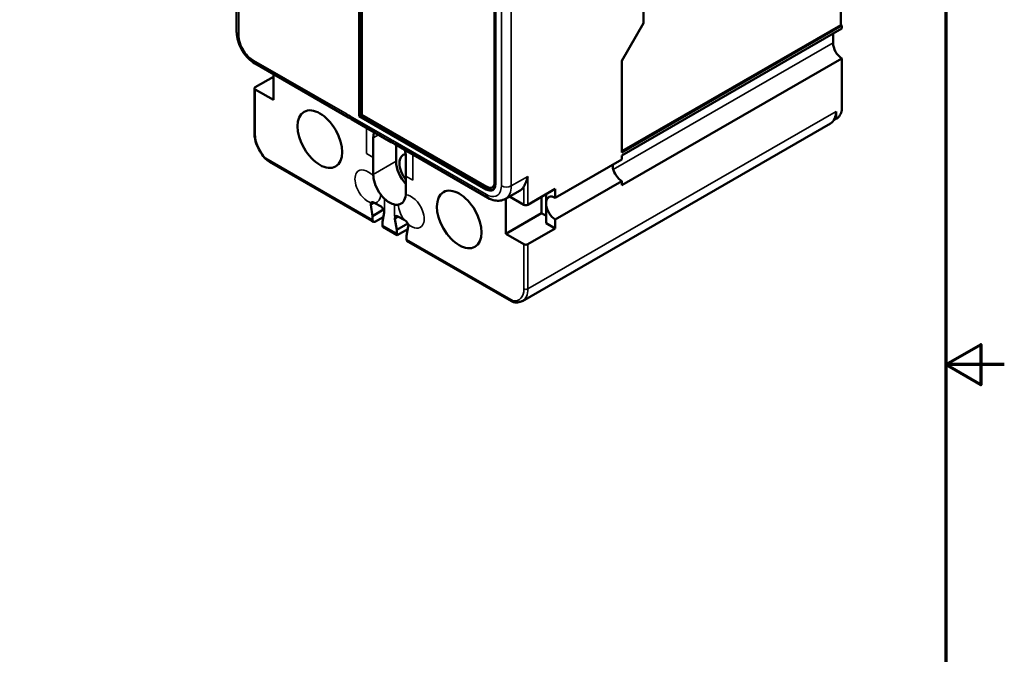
# Model space of a CAD drawing. Header units: inches. Extents: x 0.1 to 16.9, y 0.4 to 10.6.
# Tile 24 of 25: x 12.7 to 16.9, y 4.3 to 7. Entities that reach past the tile are written whole.
import ezdxf

# ---------------------------------------------------------------- set-up
doc = ezdxf.new("R2010")
doc.units = ezdxf.units.IN
doc.header["$MEASUREMENT"] = 0
for name, color, linetype, lineweight in [('Border (ANSI)', 7, 'Continuous', 70), ('Visible (ANSI)', 7, 'Continuous', 50), ('Visible Narrow (ANSI)', 7, 'Continuous', 35)]:
    doc.layers.add(name, color=color, linetype=linetype, lineweight=lineweight)

# ---------------------------------------------------------------- blocks, each defined once
blk = doc.blocks.new('Borders Default Border')
at = {"layer": 'Border (ANSI)', "flags": 128}
for points in [[(0.38, 0.62), (0.38, 10.38), (16.62, 10.38), (16.62, 0.62), (0.38, 0.62)], [(16.87, 5.5), (16.62, 5.5), (16.77, 5.5866), (16.77, 5.4134), (16.62, 5.5)]]:
    blk.add_lwpolyline(points, dxfattribs=at)

msp = doc.modelspace()

# ---------------------------------------------------------------- linework, layer by layer
at = {"layer": 'Visible (ANSI)'}
for p, q in [((14.12, 6.5692), (14.12, 8.4214)), ((14.6881, 8.057), (14.6881, 6.2793)), ((14.689, 8.0575), (14.689, 6.2798)), ((14.6924, 8.0507), (14.6924, 6.273)), ((14.109, 6.5628), (14.109, 7.6307)), ((14.1132, 7.6331), (14.1132, 6.5652)), ((15.3262, 6.9605), (15.3262, 7.3897)), ((13.5843, 7.0804), (13.5843, 6.9241)), ((16.1709, 7.0814), (16.1708, 6.9529)), ((15.2333, 6.7995), (15.3262, 6.9605)), ((15.2333, 6.413), (16.1708, 6.9529)), ((16.1751, 6.9504), (15.2333, 6.4081)), ((16.1751, 6.9377), (15.2333, 6.3953)), ((16.1368, 6.8762), (16.1368, 6.9155)), ((16.1708, 6.9529), (16.1751, 6.9504)), ((16.1751, 6.9504), (16.1751, 6.9377)), ((13.663, 6.7879), (14.0635, 6.5572)), ((15.2333, 6.2678), (16.175, 6.8101)), ((15.2333, 6.4081), (15.2333, 6.7995)), ((16.175, 6.8101), (16.1748, 6.5891)), ((13.6639, 6.6872), (13.7416, 6.7319)), ((13.7416, 6.7426), (13.7416, 6.6327)), ((13.6604, 6.6823), (13.6604, 6.491)), ((13.7416, 6.6327), (13.6639, 6.6774)), ((16.1497, 6.5503), (16.1497, 6.5836)), ((14.0704, 6.565), (14.0704, 6.5635)), ((14.2463, 6.4519), (14.0766, 6.5497)), ((14.109, 6.5628), (14.1132, 6.5652)), ((14.6525, 6.2498), (14.109, 6.5628)), ((14.1132, 6.5652), (14.6567, 6.2523)), ((14.6559, 6.2606), (14.12, 6.5692)), ((16.1497, 6.5503), (16.1443, 6.5534)), ((14.8072, 5.7722), (16.1262, 6.5318)), ((14.1692, 6.3865), (14.1692, 6.4708)), ((14.2401, 6.4657), (14.2401, 6.4673)), ((14.2595, 6.4444), (14.66, 6.2137)), ((14.2668, 6.4401), (14.2668, 6.3701)), ((14.1636, 6.1151), (13.7252, 6.3675)), ((14.1692, 6.3139), (14.1692, 6.3865)), ((14.3084, 6.3907), (14.3084, 6.3063)), ((15.2333, 6.3777), (14.9482, 6.2135)), ((15.2333, 6.3953), (15.2333, 6.3777)), ((15.1951, 6.3403), (15.1951, 6.3557)), ((14.3084, 6.3063), (14.3084, 6.2337)), ((14.9482, 6.1213), (15.2333, 6.2855)), ((15.2333, 6.2855), (15.2333, 6.2678)), ((14.6795, 6.2589), (14.6786, 6.2584)), ((14.7972, 6.2452), (14.7349, 6.2093)), ((14.9482, 6.2518), (14.8307, 6.1841)), ((14.9482, 6.2135), (14.9482, 6.2518)), ((14.7361, 6.2101), (14.7361, 6.21)), ((14.7361, 6.21), (14.7361, 6.0601)), ((14.7483, 6.2217), (14.7483, 6.2218)), ((14.8137, 6.1841), (14.7524, 6.2194)), ((14.8888, 6.148), (14.8888, 6.2176)), ((14.9087, 6.1968), (14.9087, 6.229)), ((14.1659, 6.1358), (14.1586, 6.1832)), ((14.1659, 6.1358), (14.2134, 6.1632)), ((14.1715, 6.1939), (14.176, 6.1913)), ((14.176, 6.1913), (14.2026, 6.1759)), ((14.9087, 6.1057), (14.9087, 6.1834)), ((14.1697, 6.1115), (14.1636, 6.1151)), ((14.1659, 6.1201), (14.1659, 6.1358)), ((14.212, 6.1315), (14.179, 6.1125)), ((14.2155, 6.1504), (14.2083, 6.1114)), ((14.2083, 6.1114), (14.2083, 6.0957)), ((14.2694, 6.0762), (14.2621, 6.1236)), ((14.2749, 6.1343), (14.3017, 6.1189)), ((14.3017, 6.1189), (14.3062, 6.1163)), ((14.7361, 6.0601), (14.8888, 6.148)), ((14.8888, 6.148), (14.9087, 6.1365)), ((14.9482, 6.083), (14.9482, 6.1213)), ((14.2102, 6.0889), (14.2713, 6.0537)), ((14.2694, 6.0762), (14.317, 6.1036)), ((14.2694, 6.0605), (14.2694, 6.0762)), ((14.2713, 6.0537), (14.3171, 6.0801)), ((14.3191, 6.0908), (14.3118, 6.0517)), ((14.8307, 6.0153), (14.9482, 6.083)), ((14.9087, 6.1057), (14.9482, 6.083)), ((14.3118, 6.0517), (14.3118, 6.0361)), ((14.3217, 6.024), (14.3157, 6.0275)), ((14.7361, 6.0601), (14.8137, 6.0153)), ((14.7602, 5.7716), (14.3217, 6.024))]:
    msp.add_line(p, q, dxfattribs=at)
for centre, major_axis, ratio, start_param, end_param in [((16.175, 6.8935), (-0.0269, 0.0468), 0.578603, 0.78391, 0.787778), ((16.175, 6.8542), (0.0269, -0.0468), 0.578603, 3.92937, 5.500167), ((13.6724, 6.6823), (-0.012, 0), 0.575862, 5.497787, 7.068583), ((16.07, 6.6296), (-0.0563, 0.0978), 0.578093, 3.558832, 3.928925), ((16.1497, 6.5797), (-0.018, -0.0312), 0.578093, 0.782885, 2.181856), ((14.0785, 6.5832), (-0.015, -0.026), 0.578093, 0, 0.00618), ((14.0916, 6.5757), (-0.015, -0.026), 0.578093, 5.495853, 6.283185), ((16.07, 6.6296), (0.0563, -0.0978), 0.578093, 0, 0.41724), ((14.2388, 6.4308), (-0.0491, 0.0853), 0.578093, 0.464734, 0.787332), ((14.2613, 6.4779), (-0.015, -0.026), 0.578093, 5.495853, 6.483925), ((14.2388, 6.4308), (0.0491, -0.0853), 0.578093, 0.787332, 1.10993), ((13.7183, 6.3876), (-0.00855, -0.00842), 0.335293, 5.622558, 6.261311), ((14.3364, 6.33), (0.0491, -0.0853), 0.578093, 3.928925, 5.085542), ((14.3364, 6.33), (-0.0389, 0.0676), 0.578093, 6.043586, 8.10881), ((15.2333, 6.3316), (0.0281, -0.0489), 0.578093, 3.925057, 4.221699), ((15.2333, 6.3316), (0.0281, -0.0489), 0.578093, 4.221699, 5.499721), ((14.2388, 6.2738), (-0.0491, 0.0853), 0.578093, 0.787332, 0.882328), ((14.2388, 6.2738), (-0.0491, 0.0853), 0.578093, 0.882328, 1.783884), ((14.6559, 6.2979), (0.0228, -0.0395), 0.578093, 5.499721, 7.070517), ((14.6567, 6.2984), (0.0228, -0.0395), 0.578093, 0, 0.787332), ((14.6525, 6.2959), (0.0281, -0.0489), 0.578093, 5.499721, 7.070517), ((14.6567, 6.2984), (0.0281, -0.0489), 0.578093, 5.499721, 6.208036), ((14.7373, 6.3492), (0.0599, -0.104), 0.578093, 5.737624, 5.737831), ((14.7373, 6.3492), (0.0599, -0.104), 0.578093, 6.283185, 6.61949), ((14.1715, 6.1786), (-0.0093, 0.0161), 0.578093, 5.499721, 6.594259), ((14.2388, 6.2738), (-0.0491, 0.0853), 0.578093, 1.783884, 2.041909), ((14.2388, 6.2738), (-0.0491, 0.0853), 0.578093, 2.041909, 2.674348), ((14.2388, 6.2738), (0.0491, -0.0853), 0.578093, 6.073965, 6.975521), ((14.2388, 6.2738), (0.0491, -0.0853), 0.578093, 0.692336, 0.787332), ((14.675, 6.2397), (-0.015, -0.026), 0.578093, 0, 0.006175), ((14.675, 6.3133), (0.0599, -0.104), 0.578093, 6.283153, 6.283196), ((14.9482, 6.1674), (-0.0281, 0.0489), 0.578093, 5.499721, 6.924523), ((14.8799, 6.128), (-0.0246, -0.0777), 0.202662, 2.425867, 2.717857), ((14.1715, 6.1786), (-0.0093, 0.0161), 0.578093, 0.311074, 0.979699), ((14.2026, 6.1607), (0.0093, -0.0161), 0.578093, 0.70054, 2.358128), ((14.2388, 6.2738), (0.0491, -0.0853), 0.578093, 5.81594, 6.073965), ((14.8222, 6.189), (-0.012, 0), 0.575862, 0.785398, 2.356194), ((14.9482, 6.1674), (-0.0281, 0.0489), 0.578093, 0.933326, 2.358128), ((14.179, 6.1277), (-0.0093, -0.0161), 0.578093, 5.49585, 5.89527), ((14.179, 6.1277), (-0.0093, -0.0161), 0.578093, 5.895272, 7.06665), ((14.2026, 6.1607), (0.0093, -0.0161), 0.578093, 0.595674, 0.70054), ((14.2739, 6.1209), (0.0077, -0.0147), 0.629087, 4.117338, 4.224979), ((14.3062, 6.1011), (0.0093, -0.0161), 0.578093, 1.263263, 2.357805), ((14.2215, 6.1032), (-0.0093, -0.0161), 0.578282, 5.495688, 6.038376), ((14.3062, 6.1011), (0.0093, -0.0161), 0.578093, 0.595022, 1.263263), ((14.2825, 6.068), (-0.0093, -0.0161), 0.578093, 5.495853, 6.038541), ((14.325, 6.0436), (-0.0093, -0.0161), 0.578093, 5.49585, 5.896851), ((14.325, 6.0436), (-0.0093, -0.0161), 0.578093, 5.896853, 6.283185), ((14.8222, 6.0202), (0.012, 0), 0.575862, 3.926991, 5.497787), ((14.7763, 5.7784), (-0.0016, -0.0119), 0.745191, 5.234236, 6.280217)]:
    msp.add_ellipse(centre, major_axis=major_axis, ratio=ratio, start_param=start_param, end_param=end_param, dxfattribs=at)
for centre in [(13.9406, 6.4647), (14.5371, 6.1212)]:
    msp.add_ellipse(centre, major_axis=(-0.0674, 0.117), ratio=0.578093, dxfattribs=at)
for points, knots in [([(13.6625, 6.7882), (13.6526, 6.794), (13.643, 6.8016), (13.6253, 6.8195), (13.617, 6.8302), (13.6032, 6.8524), (13.5975, 6.8642), (13.589, 6.8878), (13.5862, 6.9), (13.5846, 6.9157), (13.5844, 6.9196), (13.5843, 6.9235)], [0.0033311, 0.0033311, 0.0033311, 0.0033311, 0.1674216, 0.1674216, 0.3366081, 0.3366081, 0.4994691, 0.4994691, 0.6626534, 0.6626534, 0.7183255, 0.7183255, 0.7183255, 0.7183255]), ([(13.7098, 6.3792), (13.7019, 6.3872), (13.6945, 6.3965), (13.6815, 6.4165), (13.6758, 6.4274), (13.667, 6.4493), (13.6639, 6.4607), (13.661, 6.4781), (13.6604, 6.4847), (13.6604, 6.4909)], [0, 0, 0, 0, 0.1505322, 0.1505322, 0.3030002, 0.3030002, 0.4561977, 0.4561977, 0.5498129, 0.5498129, 0.5498129, 0.5498129]), ([(14.2401, 6.4673), (14.2401, 6.4657), (14.2402, 6.4641), (14.2408, 6.4611), (14.2413, 6.4597), (14.2427, 6.4566), (14.2439, 6.455), (14.2454, 6.4539)], [0, 0, 0, 0, 0.02580534, 0.02580534, 0.05223288, 0.05223288, 0.09299631, 0.09299631, 0.09299631, 0.09299631]), ([(14.8307, 6.3053), (14.8288, 6.2973), (14.8261, 6.289), (14.8199, 6.2741), (14.8164, 6.2674), (14.8137, 6.2625)], [-0.6761361, -0.6761361, -0.6761361, -0.6761361, -0.5641338, -0.5641338, -0.4521315, -0.4521315, -0.4521315, -0.4521315]), ([(14.7348, 6.2093), (14.7281, 6.2054), (14.7203, 6.2028), (14.7047, 6.2008), (14.6969, 6.2011), (14.6793, 6.2045), (14.6695, 6.2083), (14.6601, 6.2137)], [0, 0, 0, 0, 0.1224962, 0.1224962, 0.2424262, 0.2424262, 0.3971215, 0.3971215, 0.3971215, 0.3971215]), ([(14.2619, 6.1252), (14.2617, 6.1284), (14.2623, 6.1312), (14.2636, 6.1331), (14.2643, 6.1342), (14.2653, 6.1351), (14.2665, 6.1355), (14.2688, 6.1365), (14.2718, 6.1361), (14.2749, 6.1343)], [0.00793176, 0.00793176, 0.00793176, 0.00793176, 0.04308135, 0.04308135, 0.04308135, 0.0635753, 0.0635753, 0.0635753, 0.10396144, 0.10396144, 0.10396144, 0.10396144]), ([(14.8073, 5.7724), (14.801, 5.7687), (14.7937, 5.7666), (14.7824, 5.7658), (14.7785, 5.766), (14.7746, 5.7665)], [0, 0, 0, 0, 0.1344309, 0.1344309, 0.2013635, 0.2013635, 0.2013635, 0.2013635])]:
    msp.add_open_spline(points, degree=3, knots=knots, dxfattribs=at)
for points in [[(14.0739, 6.552), (14.0704, 6.5535), (14.067, 6.5553), (14.0636, 6.5572)], [(14.259, 6.4447), (14.2544, 6.4474), (14.2498, 6.4505), (14.2454, 6.4539)], [(13.7252, 6.3675), (13.7196, 6.3707), (13.7143, 6.3747), (13.7099, 6.3793)], [(13.7252, 6.3675), (13.7252, 6.3675), (13.7252, 6.3675), (13.7252, 6.3675)], [(14.7602, 5.7716), (14.7602, 5.7716), (14.7602, 5.7716), (14.7602, 5.7716)], [(14.7733, 5.7668), (14.7685, 5.7676), (14.7639, 5.7694), (14.7602, 5.7715)]]:
    msp.add_open_spline(points, degree=3, dxfattribs=at)
at = {"layer": 'Visible Narrow (ANSI)'}
for p, q in [((14.7174, 6.2645), (14.7174, 8.0304)), ((14.7598, 8.0304), (14.7598, 6.2645)), ((13.5931, 6.9119), (13.5931, 7.0665)), ((16.1368, 6.9155), (15.2333, 6.3952)), ((16.1368, 6.8762), (15.1966, 6.3348)), ((14.0572, 6.571), (13.6567, 6.8017)), ((13.6639, 6.4861), (13.6639, 6.6774)), ((16.1497, 6.5836), (14.8307, 5.824)), ((14.0704, 6.5635), (14.2401, 6.4657)), ((14.1395, 6.4036), (14.1395, 6.5134)), ((14.1692, 6.4708), (14.1914, 6.4836)), ((14.2533, 6.4582), (14.6538, 6.2275)), ((13.7099, 6.3827), (14.1659, 6.1201)), ((14.1692, 6.3865), (14.1395, 6.4036)), ((14.1692, 6.3139), (14.2668, 6.3701)), ((14.3381, 6.2892), (14.3381, 6.3991)), ((14.3084, 6.3063), (14.3381, 6.2892)), ((14.689, 6.2798), (14.6881, 6.2793)), ((14.7598, 6.2645), (14.8307, 6.3053)), ((14.8307, 6.3053), (14.8307, 6.1841)), ((14.6525, 6.2498), (14.6567, 6.2523)), ((14.8137, 6.1841), (14.8137, 6.2625)), ((14.2172, 6.2098), (14.2172, 6.1676)), ((14.1586, 6.1832), (14.1743, 6.1922)), ((14.2605, 6.1849), (14.2605, 6.1426)), ((14.2621, 6.1236), (14.2778, 6.1326)), ((14.2083, 6.0957), (14.2694, 6.0605)), ((14.7678, 5.7735), (14.3118, 6.0361)), ((14.8137, 5.824), (14.8137, 6.0153)), ((14.8307, 6.0153), (14.8307, 5.824))]:
    msp.add_line(p, q, dxfattribs=at)
for centre, major_axis, ratio, start_param, end_param in [((13.6143, 6.9241), (-0.03, 0), 0.575862, 0, 0.785398), ((13.6779, 6.8139), (-0.015, -0.026), 0.578093, 5.495853, 6.283185), ((14.0785, 6.5832), (-0.015, -0.026), 0.578093, 5.495853, 6.283185), ((14.0572, 6.6447), (-0.045, 0.0781), 0.578093, 2.358222, 2.566201), ((13.6724, 6.491), (-0.012, 0), 0.575862, 0, 0.785399), ((13.7352, 6.4451), (-0.0503, 0.0874), 0.578093, 0.787331, 1.994251), ((14.2533, 6.5318), (0.045, -0.0781), 0.578093, 5.291648, 5.499627), ((14.2745, 6.4704), (-0.015, -0.026), 0.578093, 5.495853, 6.283185), ((14.1459, 6.2621), (-0.0389, 0.0676), 0.578093, 5.056595, 6.569145), ((14.1459, 6.2621), (-0.0389, 0.0676), 0.578093, 0.285959, 1.288704), ((14.1459, 6.2621), (-0.0389, 0.0676), 0.578093, 1.288704, 2.612955), ((14.7386, 6.2767), (-0.03, 0), 0.575862, 0.785398, 2.356194), ((14.675, 6.3133), (0.0599, -0.104), 0.578093, 6.283185, 7.070517), ((14.1459, 6.2621), (0.0389, -0.0676), 0.578093, 6.075864, 7.034395), ((14.3317, 6.1551), (-0.0389, 0.0676), 0.578093, 4.430297, 5.942846), ((14.675, 6.2397), (-0.015, -0.026), 0.578093, 5.495853, 6.283185), ((14.1459, 6.2086), (0.0503, -0.0874), 0.578093, 0.585359, 0.787332), ((14.3317, 6.1551), (0.0389, -0.0676), 0.578093, 3.965047, 4.923638), ((14.3317, 6.1551), (0.0389, -0.0676), 0.578093, 0.285959, 1.288704), ((14.3317, 6.1016), (0.0503, -0.0874), 0.578093, 3.928924, 4.131781), ((14.3317, 6.1551), (0.0389, -0.0676), 0.578093, 5.245324, 6.569145), ((14.7424, 5.8651), (0.0503, -0.0874), 0.578093, 5.863598, 7.070518), ((14.7509, 5.87), (0.0563, -0.0978), 0.578093, 0.002143, 0.787332), ((14.8222, 5.8289), (-0.012, 0), 0.575862, 0.785397, 2.356194)]:
    msp.add_ellipse(centre, major_axis=major_axis, ratio=ratio, start_param=start_param, end_param=end_param, dxfattribs=at)
for points, knots in [([(13.6567, 6.8017), (13.6425, 6.8099), (13.6187, 6.8332), (13.5975, 6.8764), (13.5931, 6.9009), (13.5931, 6.9119)], [-2.356194, -2.356194, -2.356194, -2.356194, -1.682996, -1.234197, -0.785398, -0.785398, -0.785398, -0.785398]), ([(13.7252, 6.3675), (13.7245, 6.368), (13.7238, 6.3684), (13.7231, 6.3689), (13.7179, 6.3722), (13.7132, 6.3767), (13.7099, 6.3827)], [-0.07207241, -0.07207241, -0.07207241, -0.07207241, -0.06340655, -0.06340655, -0.06340655, 0, 0, 0, 0]), ([(14.6538, 6.2275), (14.668, 6.2193), (14.6918, 6.2153), (14.713, 6.234), (14.7174, 6.2534), (14.7174, 6.2645)], [-2.356194, -2.356194, -2.356194, -2.356194, -1.682996, -1.234197, -0.785398, -0.785398, -0.785398, -0.785398]), ([(14.1669, 6.1148), (14.1667, 6.1147), (14.1665, 6.1147), (14.1664, 6.1147), (14.1653, 6.1145), (14.1644, 6.1146), (14.1636, 6.1151)], [-0.12271994, -0.12271994, -0.12271994, -0.12271994, -0.11744029, -0.11744029, -0.11744029, -0.08473253, -0.08473253, -0.08473253, -0.08473253]), ([(14.3128, 6.0307), (14.3132, 6.0304), (14.3136, 6.03), (14.314, 6.0297), (14.3164, 6.0275), (14.319, 6.0256), (14.3217, 6.024)], [-0.12257416, -0.12257416, -0.12257416, -0.12257416, -0.11744029, -0.11744029, -0.11744029, -0.08473253, -0.08473253, -0.08473253, -0.08473253]), ([(14.7602, 5.7716), (14.7604, 5.7714), (14.7606, 5.7713), (14.7608, 5.7713), (14.7624, 5.7707), (14.7645, 5.7713), (14.7678, 5.7735)], [-0.07215032, -0.07215032, -0.07215032, -0.07215032, -0.06340655, -0.06340655, -0.06340655, 0, 0, 0, 0])]:
    msp.add_open_spline(points, degree=3, knots=knots, dxfattribs=at)

# ---------------------------------------------------------------- block references
msp.add_blockref('Borders Default Border', (0, 0))

doc.saveas('drawing.dxf')
